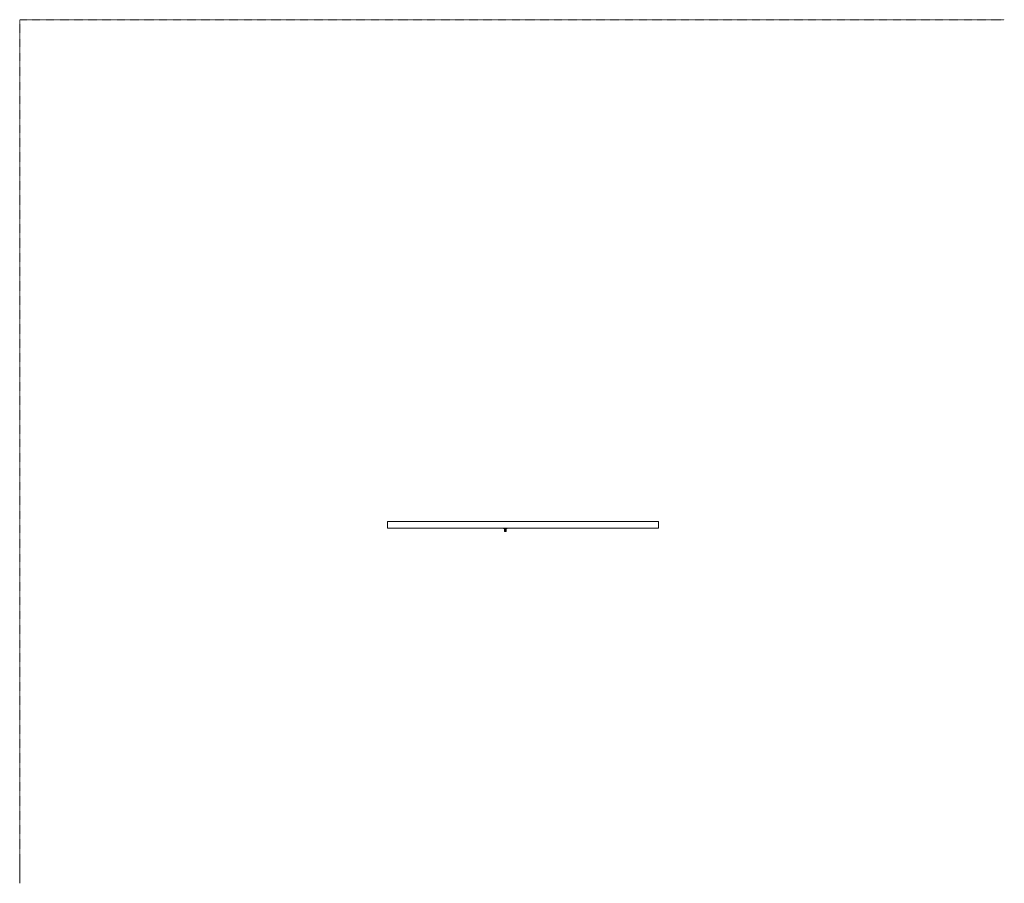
# Model space of a CAD drawing. Header units: millimetres. Extents: x -15489 to 15034, y -13406 to 13375.
import ezdxf

# ---------------------------------------------------------------- set-up
doc = ezdxf.new("R2010")
doc.units = ezdxf.units.MM
doc.linetypes.add('Centre', pattern=[31.75, 6.35, -4.75, 15.9, -4.75])
for name, color, linetype, lineweight in [('A-FLOR-LEVL', 51, 'Continuous', 9), ('A-WALL', 113, 'Continuous', 9), ('P-SANR-FIXT', 6, 'Continuous', 9)]:
    doc.layers.add(name, color=color, linetype=linetype, lineweight=lineweight)

# ---------------------------------------------------------------- blocks, each defined once
blk = doc.blocks.new('FFAS1326-7T1440BF0_REVIT - Acacia E shower mono_Matt Black-383042-_3D_')
at = {"layer": 'P-SANR-FIXT'}
mesh = blk.add_polyface(dxfattribs=at)
corners = [(75, 114, 800), (175, 114, 800), (176, 114, 800), (177, 114, 799), (179, 114, 799), (179, 114, 798), (180, 114, 796), (180, 114, 795), (180, 114, 695), (180, 114, 694), (179, 114, 693), (179, 114, 691), (177, 114, 691), (176, 114, 690), (175, 114, 690), (75, 114, 690), (74, 114, 690), (72, 114, 691), (71, 114, 691), (71, 114, 693), (70, 114, 694), (70, 114, 695), (70, 114, 795), (70, 114, 796), (71, 114, 798), (71, 114, 799), (72, 114, 799), (74, 114, 800)]
mesh.append_faces([[corners[k] for k in face] for face in [(26, 24, 25)]], dxfattribs={"vtx0": -1})
mesh.append_faces([[corners[k] for k in face] for face in [(0, 24, 26, 27)]], dxfattribs={"vtx0": -1, "vtx1": -1})
mesh.append_faces([[corners[k] for k in face] for face in [(1, 14, 15, 0)]], dxfattribs={"vtx0": -1, "vtx2": -1})
mesh.append_faces([[corners[k] for k in face] for face in [(15, 21, 22, 0), (3, 6, 7, 1)]], dxfattribs={"vtx0": -1, "vtx2": -1, "vtx3": -1})
mesh.append_faces([[corners[k] for k in face] for face in [(18, 19, 17)]], dxfattribs={"vtx1": -1})
mesh.append_faces([[corners[k] for k in face] for face in [(20, 21, 17, 19)]], dxfattribs={"vtx1": -1, "vtx2": -1})
mesh.append_faces([[corners[k] for k in face] for face in [(13, 14, 8, 10), (7, 8, 14, 1)]], dxfattribs={"vtx1": -1, "vtx2": -1, "vtx3": -1})
mesh.append_faces([[corners[k] for k in face] for face in [(11, 12, 13, 10), (8, 9, 10), (4, 5, 6, 3), (1, 2, 3)]], dxfattribs={"vtx2": -1})
mesh.append_faces([[corners[k] for k in face] for face in [(15, 16, 17, 21), (22, 23, 24, 0)]], dxfattribs={"vtx2": -1, "vtx3": -1})
mesh = blk.add_polyface(dxfattribs=at)
corners = [(70, 100, 795), (70, 100, 796), (71, 100, 798), (71, 100, 799), (72, 100, 799), (74, 100, 800), (75, 100, 800), (75, 114, 800), (74, 114, 800), (72, 114, 799), (71, 114, 799), (71, 114, 798), (70, 114, 796), (70, 114, 795)]
mesh.append_faces([[corners[k] for k in face] for face in [(7, 8, 5, 6), (0, 1, 12, 13)]], dxfattribs={"vtx1": -1})
mesh.append_faces([[corners[k] for k in face] for face in [(8, 9, 4, 5), (3, 4, 9, 10), (10, 11, 2, 3), (11, 12, 1, 2)]], dxfattribs={"vtx1": -1, "vtx3": -1})
mesh = blk.add_polyface(dxfattribs=at)
corners = [(70, 100, 795), (70, 114, 795), (70, 114, 695), (70, 100, 695)]
mesh.append_faces([[corners[k] for k in face] for face in [(0, 1, 2, 3)]])
mesh = blk.add_polyface(dxfattribs=at)
corners = [(75, 100, 690), (74, 100, 690), (72, 100, 691), (71, 100, 691), (71, 100, 693), (70, 100, 694), (70, 100, 695), (70, 114, 695), (70, 114, 694), (71, 114, 693), (71, 114, 691), (72, 114, 691), (74, 114, 690), (75, 114, 690)]
mesh.append_faces([[corners[k] for k in face] for face in [(7, 8, 5, 6), (0, 1, 12, 13)]], dxfattribs={"vtx1": -1})
mesh.append_faces([[corners[k] for k in face] for face in [(8, 9, 4, 5), (3, 4, 9, 10), (10, 11, 2, 3), (11, 12, 1, 2)]], dxfattribs={"vtx1": -1, "vtx3": -1})
mesh = blk.add_polyface(dxfattribs=at)
corners = [(75, 100, 800), (74, 100, 800), (72, 100, 799), (71, 100, 799), (71, 100, 798), (70, 100, 796), (70, 100, 795), (70, 100, 695), (70, 100, 694), (71, 100, 693), (71, 100, 691), (72, 100, 691), (74, 100, 690), (75, 100, 690), (175, 100, 690), (176, 100, 690), (177, 100, 691), (179, 100, 691), (179, 100, 693), (180, 100, 694), (180, 100, 695), (180, 100, 795), (180, 100, 796), (179, 100, 798), (179, 100, 799), (177, 100, 799), (176, 100, 800), (175, 100, 800)]
mesh.append_faces([[corners[k] for k in face] for face in [(11, 9, 10)]], dxfattribs={"vtx0": -1})
mesh.append_faces([[corners[k] for k in face] for face in [(13, 7, 11, 12)]], dxfattribs={"vtx0": -1, "vtx1": -1})
mesh.append_faces([[corners[k] for k in face] for face in [(14, 21, 27, 13)]], dxfattribs={"vtx0": -1, "vtx1": -1, "vtx2": -1})
mesh.append_faces([[corners[k] for k in face] for face in [(25, 21, 22), (13, 6, 7)]], dxfattribs={"vtx0": -1, "vtx2": -1})
mesh.append_faces([[corners[k] for k in face] for face in [(13, 27, 0, 6)]], dxfattribs={"vtx0": -1, "vtx2": -1, "vtx3": -1})
mesh.append_faces([[corners[k] for k in face] for face in [(11, 7, 8, 9)]], dxfattribs={"vtx0": -1, "vtx3": -1})
mesh.append_faces([[corners[k] for k in face] for face in [(17, 18, 15, 16)]], dxfattribs={"vtx1": -1})
mesh.append_faces([[corners[k] for k in face] for face in [(14, 15, 20, 21)]], dxfattribs={"vtx1": -1, "vtx3": -1})
mesh.append_faces([[corners[k] for k in face] for face in [(2, 3, 4)]], dxfattribs={"vtx2": -1})
mesh.append_faces([[corners[k] for k in face] for face in [(0, 1, 2, 4), (4, 5, 6, 0), (25, 26, 27, 21), (18, 19, 20, 15)]], dxfattribs={"vtx2": -1, "vtx3": -1})
mesh.append_faces([[corners[k] for k in face] for face in [(22, 23, 24, 25)]], dxfattribs={"vtx3": -1})
mesh = blk.add_polyface(dxfattribs=at)
corners = [(75, 100, 690), (75, 114, 690), (175, 114, 690), (175, 100, 690)]
mesh.append_faces([[corners[k] for k in face] for face in [(0, 1, 2, 3)]])
mesh = blk.add_polyface(dxfattribs=at)
corners = [(175, 100, 800), (175, 114, 800), (75, 114, 800), (75, 100, 800)]
mesh.append_faces([[corners[k] for k in face] for face in [(0, 1, 2, 3)]])
mesh = blk.add_polyface(dxfattribs=at)
corners = [(144, 205, 767), (145, 205, 767), (146, 205, 767), (146, 205, 766), (147, 205, 766), (147, 205, 765), (147, 205, 764), (147, 205, 663), (147, 205, 662), (147, 205, 662), (146, 205, 661), (146, 205, 660), (145, 205, 660), (144, 205, 660), (106, 205, 660), (105, 205, 660), (104, 205, 660), (104, 205, 661), (103, 205, 662), (103, 205, 662), (103, 205, 663), (103, 205, 764), (103, 205, 765), (103, 205, 766), (104, 205, 766), (104, 205, 767), (105, 205, 767), (106, 205, 767)]
mesh.append_faces([[corners[k] for k in face] for face in [(24, 21, 22, 23), (4, 2, 3)]], dxfattribs={"vtx0": -1})
mesh.append_faces([[corners[k] for k in face] for face in [(6, 0, 4, 5), (8, 11, 7), (14, 7, 13)]], dxfattribs={"vtx0": -1, "vtx1": -1})
mesh.append_faces([[corners[k] for k in face] for face in [(7, 14, 20, 6)]], dxfattribs={"vtx0": -1, "vtx1": -1, "vtx2": -1})
mesh.append_faces([[corners[k] for k in face] for face in [(21, 24, 25), (21, 27, 0)]], dxfattribs={"vtx0": -1, "vtx2": -1})
mesh.append_faces([[corners[k] for k in face] for face in [(6, 20, 21, 0)]], dxfattribs={"vtx0": -1, "vtx2": -1, "vtx3": -1})
mesh.append_faces([[corners[k] for k in face] for face in [(10, 11, 8, 9)]], dxfattribs={"vtx1": -1})
mesh.append_faces([[corners[k] for k in face] for face in [(14, 15, 16)]], dxfattribs={"vtx2": -1})
mesh.append_faces([[corners[k] for k in face] for face in [(25, 26, 27, 21), (18, 19, 20, 14), (16, 17, 18, 14), (0, 1, 2, 4), (11, 12, 13, 7)]], dxfattribs={"vtx2": -1, "vtx3": -1})
mesh = blk.add_polyface(dxfattribs=at)
corners = [(103, 172, 764), (103, 172, 765), (103, 172, 766), (104, 172, 766), (104, 172, 767), (105, 172, 767), (106, 172, 767), (106, 202, 767), (106, 205, 767), (105, 205, 767), (104, 205, 767), (104, 205, 766), (103, 205, 766), (103, 205, 765), (103, 205, 764)]
mesh.append_faces([[corners[k] for k in face] for face in [(7, 10, 4)]], dxfattribs={"vtx0": -1, "vtx1": -1, "vtx2": -1})
mesh.append_faces([[corners[k] for k in face] for face in [(7, 9, 10)]], dxfattribs={"vtx0": -1, "vtx2": -1})
mesh.append_faces([[corners[k] for k in face] for face in [(6, 7, 5)]], dxfattribs={"vtx1": -1})
mesh.append_faces([[corners[k] for k in face] for face in [(4, 5, 7)]], dxfattribs={"vtx1": -1, "vtx2": -1})
mesh.append_faces([[corners[k] for k in face] for face in [(3, 4, 10, 11), (11, 12, 2, 3), (12, 13, 1, 2)]], dxfattribs={"vtx1": -1, "vtx3": -1})
mesh.append_faces([[corners[k] for k in face] for face in [(7, 8, 9)]], dxfattribs={"vtx2": -1})
mesh.append_faces([[corners[k] for k in face] for face in [(13, 14, 0, 1)]], dxfattribs={"vtx3": -1})
mesh = blk.add_polyface(dxfattribs=at)
corners = [(103, 172, 726), (103, 172, 764), (103, 205, 764), (103, 205, 663), (103, 202, 663), (103, 202, 726)]
mesh.append_faces([[corners[k] for k in face] for face in [(3, 4, 5, 2)]], dxfattribs={"vtx2": -1})
mesh.append_faces([[corners[k] for k in face] for face in [(5, 0, 1, 2)]], dxfattribs={"vtx3": -1})
mesh = blk.add_polyface(dxfattribs=at)
corners = [(106, 202, 660), (105, 202, 660), (104, 202, 660), (104, 202, 661), (103, 202, 662), (103, 202, 662), (103, 202, 663), (103, 205, 663), (103, 205, 662), (103, 205, 662), (104, 205, 661), (104, 205, 660), (105, 205, 660), (106, 205, 660)]
mesh.append_faces([[corners[k] for k in face] for face in [(7, 8, 5, 6), (0, 1, 12, 13)]], dxfattribs={"vtx1": -1})
mesh.append_faces([[corners[k] for k in face] for face in [(8, 9, 4, 5), (3, 4, 9, 10), (10, 11, 2, 3), (11, 12, 1, 2)]], dxfattribs={"vtx1": -1, "vtx3": -1})
mesh = blk.add_polyface(dxfattribs=at)
corners = [(106, 172, 723), (105, 172, 723), (104, 172, 723), (104, 172, 724), (103, 172, 725), (103, 172, 725), (103, 172, 726), (103, 202, 726), (103, 202, 725), (103, 202, 725), (104, 202, 724), (104, 202, 723), (105, 202, 723), (106, 202, 723)]
mesh.append_faces([[corners[k] for k in face] for face in [(1, 12, 13, 0)]], dxfattribs={"vtx0": -1})
mesh.append_faces([[corners[k] for k in face] for face in [(7, 8, 5, 6)]], dxfattribs={"vtx1": -1})
mesh.append_faces([[corners[k] for k in face] for face in [(8, 9, 4, 5), (3, 4, 9, 10), (11, 12, 1, 2), (2, 3, 10, 11)]], dxfattribs={"vtx1": -1, "vtx3": -1})
mesh = blk.add_polyface(dxfattribs=at)
corners = [(103, 202, 663), (103, 202, 662), (103, 202, 662), (104, 202, 661), (104, 202, 660), (105, 202, 660), (106, 202, 660), (144, 202, 660), (145, 202, 660), (146, 202, 660), (146, 202, 661), (147, 202, 662), (147, 202, 662), (147, 202, 663), (147, 202, 726), (147, 202, 725), (147, 202, 725), (146, 202, 724), (146, 202, 723), (145, 202, 723), (144, 202, 723), (106, 202, 723), (105, 202, 723), (104, 202, 723), (104, 202, 724), (103, 202, 725), (103, 202, 725), (103, 202, 726)]
mesh.append_faces([[corners[k] for k in face] for face in [(26, 0, 25), (1, 6, 0)]], dxfattribs={"vtx0": -1, "vtx1": -1})
mesh.append_faces([[corners[k] for k in face] for face in [(11, 7, 8), (2, 5, 6, 1), (0, 20, 21)]], dxfattribs={"vtx0": -1, "vtx2": -1})
mesh.append_faces([[corners[k] for k in face] for face in [(13, 19, 20, 0)]], dxfattribs={"vtx0": -1, "vtx2": -1, "vtx3": -1})
mesh.append_faces([[corners[k] for k in face] for face in [(7, 11, 12, 13)]], dxfattribs={"vtx0": -1, "vtx3": -1})
mesh.append_faces([[corners[k] for k in face] for face in [(14, 15, 13)]], dxfattribs={"vtx1": -1})
mesh.append_faces([[corners[k] for k in face] for face in [(15, 16, 13), (17, 18, 13), (18, 19, 13), (16, 17, 13), (22, 23, 0), (21, 22, 0), (24, 25, 0), (23, 24, 0)]], dxfattribs={"vtx1": -1, "vtx2": -1})
mesh.append_faces([[corners[k] for k in face] for face in [(6, 7, 13, 0)]], dxfattribs={"vtx1": -1, "vtx2": -1, "vtx3": -1})
mesh.append_faces([[corners[k] for k in face] for face in [(26, 27, 0), (3, 4, 5, 2)]], dxfattribs={"vtx2": -1})
mesh.append_faces([[corners[k] for k in face] for face in [(8, 9, 10, 11)]], dxfattribs={"vtx3": -1})
mesh = blk.add_polyface(dxfattribs=at)
corners = [(144, 172, 767), (106, 172, 767), (105, 172, 767), (104, 172, 767), (104, 172, 766), (103, 172, 766), (103, 172, 765), (103, 172, 764), (103, 172, 726), (103, 172, 725), (103, 172, 725), (104, 172, 724), (104, 172, 723), (105, 172, 723), (106, 172, 723), (144, 172, 723), (145, 172, 723), (146, 172, 723), (146, 172, 724), (147, 172, 725), (147, 172, 725), (147, 172, 726), (147, 172, 764), (147, 172, 765), (147, 172, 766), (146, 172, 766), (146, 172, 767), (145, 172, 767)]
mesh.append_faces([[corners[k] for k in face] for face in [(4, 7, 3)]], dxfattribs={"vtx0": -1, "vtx1": -1})
mesh.append_faces([[corners[k] for k in face] for face in [(14, 22, 0, 7)]], dxfattribs={"vtx0": -1, "vtx1": -1, "vtx2": -1, "vtx3": -1})
mesh.append_faces([[corners[k] for k in face] for face in [(22, 14, 15, 21), (14, 7, 8), (7, 0, 1)]], dxfattribs={"vtx0": -1, "vtx2": -1})
mesh.append_faces([[corners[k] for k in face] for face in [(11, 12, 10)]], dxfattribs={"vtx1": -1})
mesh.append_faces([[corners[k] for k in face] for face in [(17, 18, 21, 15)]], dxfattribs={"vtx1": -1, "vtx2": -1, "vtx3": -1})
mesh.append_faces([[corners[k] for k in face] for face in [(24, 25, 26), (15, 16, 17)]], dxfattribs={"vtx2": -1})
mesh.append_faces([[corners[k] for k in face] for face in [(22, 23, 24, 0), (26, 27, 0, 24), (1, 2, 3, 7), (12, 13, 14, 10), (8, 9, 10, 14)]], dxfattribs={"vtx2": -1, "vtx3": -1})
mesh.append_faces([[corners[k] for k in face] for face in [(18, 19, 20, 21), (4, 5, 6, 7)]], dxfattribs={"vtx3": -1})
mesh = blk.add_polyface(dxfattribs=at)
corners = [(106, 170, 767), (144, 170, 767), (145, 170, 767), (146, 170, 767), (146, 170, 766), (147, 170, 766), (147, 170, 765), (147, 170, 764), (147, 170, 726), (147, 170, 725), (147, 170, 725), (146, 170, 724), (146, 170, 723), (145, 170, 723), (144, 170, 723), (106, 170, 723), (105, 170, 723), (104, 170, 723), (104, 170, 724), (103, 170, 725), (103, 170, 725), (103, 170, 726), (103, 170, 764), (103, 170, 765), (103, 170, 766), (104, 170, 766), (104, 170, 767), (105, 170, 767)]
mesh.append_faces([[corners[k] for k in face] for face in [(25, 22, 23, 24)]], dxfattribs={"vtx0": -1})
mesh.append_faces([[corners[k] for k in face] for face in [(0, 22, 26, 27), (26, 22, 25)]], dxfattribs={"vtx0": -1, "vtx1": -1})
mesh.append_faces([[corners[k] for k in face] for face in [(15, 7, 8, 14)]], dxfattribs={"vtx0": -1, "vtx2": -1})
mesh.append_faces([[corners[k] for k in face] for face in [(15, 21, 22, 7), (22, 0, 1, 7)]], dxfattribs={"vtx0": -1, "vtx2": -1, "vtx3": -1})
mesh.append_faces([[corners[k] for k in face] for face in [(11, 12, 8)]], dxfattribs={"vtx1": -1, "vtx2": -1})
mesh.append_faces([[corners[k] for k in face] for face in [(17, 18, 19), (9, 10, 11, 8), (1, 2, 3)]], dxfattribs={"vtx2": -1})
mesh.append_faces([[corners[k] for k in face] for face in [(15, 16, 17, 19), (19, 20, 21, 15), (12, 13, 14, 8), (5, 6, 7, 1), (3, 4, 5, 1)]], dxfattribs={"vtx2": -1, "vtx3": -1})
mesh = blk.add_polyface(dxfattribs=at)
corners = [(103, 114, 764), (103, 114, 765), (103, 114, 766), (104, 114, 766), (104, 114, 767), (105, 114, 767), (106, 114, 767), (106, 170, 767), (105, 170, 767), (104, 170, 767), (104, 170, 766), (103, 170, 766), (103, 170, 765), (103, 170, 764)]
mesh.append_faces([[corners[k] for k in face] for face in [(1, 12, 13, 0)]], dxfattribs={"vtx0": -1})
mesh.append_faces([[corners[k] for k in face] for face in [(5, 8, 9, 4), (4, 9, 10, 3), (2, 11, 12, 1), (11, 2, 3, 10)]], dxfattribs={"vtx0": -1, "vtx2": -1})
mesh.append_faces([[corners[k] for k in face] for face in [(5, 6, 7, 8)]], dxfattribs={"vtx3": -1})
mesh = blk.add_polyface(dxfattribs=at)
corners = [(103, 114, 764), (103, 170, 764), (103, 170, 726), (103, 114, 726)]
mesh.append_faces([[corners[k] for k in face] for face in [(0, 1, 2, 3)]])
mesh = blk.add_polyface(dxfattribs=at)
corners = [(106, 114, 723), (105, 114, 723), (104, 114, 723), (104, 114, 724), (103, 114, 725), (103, 114, 725), (103, 114, 726), (103, 170, 726), (103, 170, 725), (103, 170, 725), (104, 170, 724), (104, 170, 723), (105, 170, 723), (106, 170, 723)]
mesh.append_faces([[corners[k] for k in face] for face in [(1, 12, 13, 0)]], dxfattribs={"vtx0": -1})
mesh.append_faces([[corners[k] for k in face] for face in [(5, 8, 9, 4), (10, 3, 4, 9), (2, 11, 12, 1)]], dxfattribs={"vtx0": -1, "vtx2": -1})
mesh.append_faces([[corners[k] for k in face] for face in [(7, 8, 5, 6)]], dxfattribs={"vtx1": -1})
mesh.append_faces([[corners[k] for k in face] for face in [(2, 3, 10, 11)]], dxfattribs={"vtx1": -1, "vtx3": -1})
mesh = blk.add_polyface(dxfattribs=at)
corners = [(106, 114, 767), (105, 114, 767), (104, 114, 767), (104, 114, 766), (103, 114, 766), (103, 114, 765), (103, 114, 764), (103, 114, 726), (103, 114, 725), (103, 114, 725), (104, 114, 724), (104, 114, 723), (105, 114, 723), (106, 114, 723), (144, 114, 723), (145, 114, 723), (146, 114, 723), (146, 114, 724), (147, 114, 725), (147, 114, 725), (147, 114, 726), (147, 114, 764), (147, 114, 765), (147, 114, 766), (146, 114, 766), (146, 114, 767), (145, 114, 767), (144, 114, 767)]
mesh.append_faces([[corners[k] for k in face] for face in [(11, 9, 10)]], dxfattribs={"vtx0": -1})
mesh.append_faces([[corners[k] for k in face] for face in [(13, 9, 11, 12), (21, 14, 20)]], dxfattribs={"vtx0": -1, "vtx1": -1})
mesh.append_faces([[corners[k] for k in face] for face in [(21, 6, 13, 14)]], dxfattribs={"vtx0": -1, "vtx1": -1, "vtx3": -1})
mesh.append_faces([[corners[k] for k in face] for face in [(6, 2, 3), (13, 6, 7)]], dxfattribs={"vtx0": -1, "vtx2": -1})
mesh.append_faces([[corners[k] for k in face] for face in [(5, 6, 3, 4), (24, 25, 23)]], dxfattribs={"vtx1": -1})
mesh.append_faces([[corners[k] for k in face] for face in [(27, 0, 6, 21), (16, 17, 20, 14)]], dxfattribs={"vtx1": -1, "vtx2": -1, "vtx3": -1})
mesh.append_faces([[corners[k] for k in face] for face in [(14, 15, 16)]], dxfattribs={"vtx2": -1})
mesh.append_faces([[corners[k] for k in face] for face in [(0, 1, 2, 6), (25, 26, 27, 23), (21, 22, 23, 27), (7, 8, 9, 13)]], dxfattribs={"vtx2": -1, "vtx3": -1})
mesh.append_faces([[corners[k] for k in face] for face in [(17, 18, 19, 20)]], dxfattribs={"vtx3": -1})
mesh = blk.add_polyface(dxfattribs=at)
corners = [(106, 172, 767), (144, 172, 767), (144, 202, 767), (144, 205, 767), (106, 205, 767), (106, 202, 767)]
mesh.append_faces([[corners[k] for k in face] for face in [(0, 1, 2, 5), (3, 4, 5, 2)]], dxfattribs={"vtx2": -1})
mesh = blk.add_polyface(dxfattribs=at)
corners = [(106, 202, 660), (106, 205, 660), (144, 205, 660), (144, 202, 660)]
mesh.append_faces([[corners[k] for k in face] for face in [(0, 1, 2, 3)]])
mesh = blk.add_polyface(dxfattribs=at)
corners = [(106, 172, 723), (106, 202, 723), (144, 202, 723), (144, 172, 723)]
mesh.append_faces([[corners[k] for k in face] for face in [(0, 1, 2, 3)]])
mesh = blk.add_polyface(dxfattribs=at)
corners = [(106, 114, 723), (106, 170, 723), (144, 170, 723), (144, 114, 723)]
mesh.append_faces([[corners[k] for k in face] for face in [(0, 1, 2, 3)]])
mesh = blk.add_polyface(dxfattribs=at)
corners = [(144, 114, 767), (144, 170, 767), (106, 170, 767), (106, 114, 767)]
mesh.append_faces([[corners[k] for k in face] for face in [(0, 1, 2, 3)]])
mesh = blk.add_polyface(dxfattribs=at)
corners = [(125, 127, 723), (115, 123, 723), (111, 114, 723), (115, 104, 723), (125, 100, 723), (125, 114, 723)]
mesh.append_faces([[corners[k] for k in face] for face in [(5, 2, 3, 4)]], dxfattribs={"vtx0": -1})
mesh.append_faces([[corners[k] for k in face] for face in [(5, 0, 1, 2)]], dxfattribs={"vtx3": -1})
mesh = blk.add_polyface(dxfattribs=at)
corners = [(125, 124, 721), (116, 119, 721), (116, 108, 721), (125, 103, 721), (125, 100, 723), (115, 104, 723), (111, 114, 723), (115, 123, 723), (125, 127, 723)]
mesh.append_faces([[corners[k] for k in face] for face in [(0, 7, 8)]], dxfattribs={"vtx0": -1})
mesh.append_faces([[corners[k] for k in face] for face in [(7, 0, 1), (6, 1, 2)]], dxfattribs={"vtx0": -1, "vtx2": -1})
mesh.append_faces([[corners[k] for k in face] for face in [(4, 5, 3)]], dxfattribs={"vtx1": -1})
mesh.append_faces([[corners[k] for k in face] for face in [(2, 3, 5), (5, 6, 2), (6, 7, 1)]], dxfattribs={"vtx1": -1, "vtx2": -1})
mesh = blk.add_polyface(dxfattribs=at)
corners = [(125, 124, 713), (116, 119, 713), (116, 108, 713), (125, 103, 713), (125, 103, 721), (116, 108, 721), (116, 119, 721), (125, 124, 721)]
mesh.append_faces([[corners[k] for k in face] for face in [(4, 5, 2, 3)]], dxfattribs={"vtx1": -1})
mesh.append_faces([[corners[k] for k in face] for face in [(1, 2, 5, 6)]], dxfattribs={"vtx1": -1, "vtx3": -1})
mesh.append_faces([[corners[k] for k in face] for face in [(6, 7, 0, 1)]], dxfattribs={"vtx3": -1})
mesh = blk.add_polyface(dxfattribs=at)
corners = [(125, 114, 713), (125, 103, 713), (116, 108, 713), (116, 119, 713), (125, 124, 713)]
mesh.append_faces([[corners[k] for k in face] for face in [(3, 4, 0)]], dxfattribs={"vtx2": -1})
mesh.append_faces([[corners[k] for k in face] for face in [(0, 1, 2, 3)]], dxfattribs={"vtx3": -1})
mesh = blk.add_polyface(dxfattribs=at)
corners = [(125, 100, 723), (135, 104, 723), (139, 114, 723), (135, 123, 723), (125, 127, 723), (125, 114, 723)]
mesh.append_faces([[corners[k] for k in face] for face in [(3, 4, 5, 2)]], dxfattribs={"vtx2": -1})
mesh.append_faces([[corners[k] for k in face] for face in [(5, 0, 1, 2)]], dxfattribs={"vtx3": -1})
mesh = blk.add_polyface(dxfattribs=at)
corners = [(125, 103, 721), (134, 108, 721), (134, 119, 721), (125, 124, 721), (125, 127, 723), (135, 123, 723), (139, 114, 723), (135, 104, 723), (125, 100, 723)]
mesh.append_faces([[corners[k] for k in face] for face in [(0, 7, 8)]], dxfattribs={"vtx0": -1})
mesh.append_faces([[corners[k] for k in face] for face in [(7, 0, 1), (6, 1, 2)]], dxfattribs={"vtx0": -1, "vtx2": -1})
mesh.append_faces([[corners[k] for k in face] for face in [(4, 5, 3)]], dxfattribs={"vtx1": -1})
mesh.append_faces([[corners[k] for k in face] for face in [(2, 3, 5), (5, 6, 2), (6, 7, 1)]], dxfattribs={"vtx1": -1, "vtx2": -1})
mesh = blk.add_polyface(dxfattribs=at)
corners = [(125, 103, 713), (134, 108, 713), (134, 119, 713), (125, 124, 713), (125, 124, 721), (134, 119, 721), (134, 108, 721), (125, 103, 721)]
mesh.append_faces([[corners[k] for k in face] for face in [(4, 5, 2, 3)]], dxfattribs={"vtx1": -1})
mesh.append_faces([[corners[k] for k in face] for face in [(1, 2, 5, 6)]], dxfattribs={"vtx1": -1, "vtx3": -1})
mesh.append_faces([[corners[k] for k in face] for face in [(6, 7, 0, 1)]], dxfattribs={"vtx3": -1})
mesh = blk.add_polyface(dxfattribs=at)
corners = [(125, 114, 713), (125, 124, 713), (134, 119, 713), (134, 108, 713), (125, 103, 713)]
mesh.append_faces([[corners[k] for k in face] for face in [(1, 2, 0)]], dxfattribs={"vtx1": -1})
mesh.append_faces([[corners[k] for k in face] for face in [(3, 4, 0, 2)]], dxfattribs={"vtx2": -1})
mesh = blk.add_polyface(dxfattribs=at)
corners = [(144, 172, 767), (145, 172, 767), (146, 172, 767), (146, 172, 766), (147, 172, 766), (147, 172, 765), (147, 172, 764), (147, 205, 764), (147, 205, 765), (147, 205, 766), (146, 205, 766), (146, 205, 767), (145, 205, 767), (144, 205, 767), (144, 202, 767)]
mesh.append_faces([[corners[k] for k in face] for face in [(2, 11, 14)]], dxfattribs={"vtx0": -1, "vtx1": -1, "vtx2": -1})
mesh.append_faces([[corners[k] for k in face] for face in [(7, 8, 5, 6), (13, 14, 12)]], dxfattribs={"vtx1": -1})
mesh.append_faces([[corners[k] for k in face] for face in [(11, 12, 14), (1, 2, 14)]], dxfattribs={"vtx1": -1, "vtx2": -1})
mesh.append_faces([[corners[k] for k in face] for face in [(8, 9, 4, 5), (3, 4, 9, 10), (10, 11, 2, 3)]], dxfattribs={"vtx1": -1, "vtx3": -1})
mesh.append_faces([[corners[k] for k in face] for face in [(14, 0, 1)]], dxfattribs={"vtx2": -1})
mesh = blk.add_polyface(dxfattribs=at)
corners = [(147, 202, 663), (147, 202, 662), (147, 202, 662), (146, 202, 661), (146, 202, 660), (145, 202, 660), (144, 202, 660), (144, 205, 660), (145, 205, 660), (146, 205, 660), (146, 205, 661), (147, 205, 662), (147, 205, 662), (147, 205, 663)]
mesh.append_faces([[corners[k] for k in face] for face in [(7, 8, 5, 6), (0, 1, 12, 13)]], dxfattribs={"vtx1": -1})
mesh.append_faces([[corners[k] for k in face] for face in [(8, 9, 4, 5), (3, 4, 9, 10), (10, 11, 2, 3), (11, 12, 1, 2)]], dxfattribs={"vtx1": -1, "vtx3": -1})
mesh = blk.add_polyface(dxfattribs=at)
corners = [(147, 172, 726), (147, 172, 725), (147, 172, 725), (146, 172, 724), (146, 172, 723), (145, 172, 723), (144, 172, 723), (144, 202, 723), (145, 202, 723), (146, 202, 723), (146, 202, 724), (147, 202, 725), (147, 202, 725), (147, 202, 726)]
mesh.append_faces([[corners[k] for k in face] for face in [(7, 8, 5, 6)]], dxfattribs={"vtx1": -1})
mesh.append_faces([[corners[k] for k in face] for face in [(8, 9, 4, 5), (3, 4, 9, 10), (11, 12, 1, 2), (2, 3, 10, 11)]], dxfattribs={"vtx1": -1, "vtx3": -1})
mesh.append_faces([[corners[k] for k in face] for face in [(12, 13, 0, 1)]], dxfattribs={"vtx3": -1})
mesh = blk.add_polyface(dxfattribs=at)
corners = [(147, 114, 726), (147, 114, 725), (147, 114, 725), (146, 114, 724), (146, 114, 723), (145, 114, 723), (144, 114, 723), (144, 170, 723), (145, 170, 723), (146, 170, 723), (146, 170, 724), (147, 170, 725), (147, 170, 725), (147, 170, 726)]
mesh.append_faces([[corners[k] for k in face] for face in [(1, 12, 13, 0)]], dxfattribs={"vtx0": -1})
mesh.append_faces([[corners[k] for k in face] for face in [(9, 4, 5, 8), (2, 11, 12, 1), (11, 2, 3, 10)]], dxfattribs={"vtx0": -1, "vtx2": -1})
mesh.append_faces([[corners[k] for k in face] for face in [(7, 8, 5, 6)]], dxfattribs={"vtx1": -1})
mesh.append_faces([[corners[k] for k in face] for face in [(3, 4, 9, 10)]], dxfattribs={"vtx1": -1, "vtx3": -1})
mesh = blk.add_polyface(dxfattribs=at)
corners = [(144, 114, 767), (145, 114, 767), (146, 114, 767), (146, 114, 766), (147, 114, 766), (147, 114, 765), (147, 114, 764), (147, 170, 764), (147, 170, 765), (147, 170, 766), (146, 170, 766), (146, 170, 767), (145, 170, 767), (144, 170, 767)]
mesh.append_faces([[corners[k] for k in face] for face in [(8, 5, 6, 7), (1, 12, 13, 0)]], dxfattribs={"vtx0": -1})
mesh.append_faces([[corners[k] for k in face] for face in [(4, 9, 10, 3), (2, 11, 12, 1), (11, 2, 3, 10)]], dxfattribs={"vtx0": -1, "vtx2": -1})
mesh.append_faces([[corners[k] for k in face] for face in [(4, 5, 8, 9)]], dxfattribs={"vtx1": -1, "vtx3": -1})
mesh = blk.add_polyface(dxfattribs=at)
corners = [(147, 172, 764), (147, 172, 726), (147, 202, 726), (147, 202, 663), (147, 205, 663), (147, 205, 764)]
mesh.append_faces([[corners[k] for k in face] for face in [(4, 5, 2, 3)]], dxfattribs={"vtx1": -1})
mesh.append_faces([[corners[k] for k in face] for face in [(0, 1, 2, 5)]], dxfattribs={"vtx2": -1})
mesh = blk.add_polyface(dxfattribs=at)
corners = [(147, 114, 726), (147, 170, 726), (147, 170, 764), (147, 114, 764)]
mesh.append_faces([[corners[k] for k in face] for face in [(0, 1, 2, 3)]])
mesh = blk.add_polyface(dxfattribs=at)
corners = [(180, 100, 695), (180, 100, 694), (179, 100, 693), (179, 100, 691), (177, 100, 691), (176, 100, 690), (175, 100, 690), (175, 114, 690), (176, 114, 690), (177, 114, 691), (179, 114, 691), (179, 114, 693), (180, 114, 694), (180, 114, 695)]
mesh.append_faces([[corners[k] for k in face] for face in [(7, 8, 5, 6), (0, 1, 12, 13)]], dxfattribs={"vtx1": -1})
mesh.append_faces([[corners[k] for k in face] for face in [(8, 9, 4, 5), (3, 4, 9, 10), (10, 11, 2, 3), (11, 12, 1, 2)]], dxfattribs={"vtx1": -1, "vtx3": -1})
mesh = blk.add_polyface(dxfattribs=at)
corners = [(175, 100, 800), (176, 100, 800), (177, 100, 799), (179, 100, 799), (179, 100, 798), (180, 100, 796), (180, 100, 795), (180, 114, 795), (180, 114, 796), (179, 114, 798), (179, 114, 799), (177, 114, 799), (176, 114, 800), (175, 114, 800)]
mesh.append_faces([[corners[k] for k in face] for face in [(7, 8, 5, 6), (0, 1, 12, 13)]], dxfattribs={"vtx1": -1})
mesh.append_faces([[corners[k] for k in face] for face in [(8, 9, 4, 5), (3, 4, 9, 10), (10, 11, 2, 3), (11, 12, 1, 2)]], dxfattribs={"vtx1": -1, "vtx3": -1})
mesh = blk.add_polyface(dxfattribs=at)
corners = [(180, 100, 695), (180, 114, 695), (180, 114, 795), (180, 100, 795)]
mesh.append_faces([[corners[k] for k in face] for face in [(0, 1, 2, 3)]])
blk = doc.blocks.new('Level - M_Level Head - Circle-11789-_3D_')
at = {"layer": 'A-FLOR-LEVL'}
blk.add_circle((4, 0), 4, dxfattribs=at)
mesh = blk.add_polyface(dxfattribs=at)
corners = [(4, 0), (4, 4), (2.96, 3.86), (2, 3.46), (1.17, 2.83), (0.54, 2), (0.14, 1.04), (0, 0)]
mesh.append_faces([[corners[k] for k in face] for face in [(0, 6, 7)]], dxfattribs={"vtx0": -1})
mesh.append_faces([[corners[k] for k in face] for face in [(0, 2, 3, 4)]], dxfattribs={"vtx0": -1, "vtx3": -1})
mesh.append_faces([[corners[k] for k in face] for face in [(1, 2, 0)]], dxfattribs={"vtx1": -1})
mesh.append_faces([[corners[k] for k in face] for face in [(5, 6, 0, 4)]], dxfattribs={"vtx1": -1, "vtx2": -1})
mesh = blk.add_polyface(dxfattribs=at)
corners = [(4, -4), (5.04, -3.86), (6, -3.46), (6.83, -2.83), (7.46, -2), (7.86, -1.04), (8, 0), (4, 0)]
mesh.append_faces([[corners[k] for k in face] for face in [(7, 4, 5, 6)]], dxfattribs={"vtx0": -1})
mesh.append_faces([[corners[k] for k in face] for face in [(4, 7, 3)]], dxfattribs={"vtx0": -1, "vtx1": -1})
mesh.append_faces([[corners[k] for k in face] for face in [(0, 1, 7)]], dxfattribs={"vtx1": -1})
mesh.append_faces([[corners[k] for k in face] for face in [(2, 3, 7, 1)]], dxfattribs={"vtx1": -1, "vtx2": -1})

msp = doc.modelspace()

# ---------------------------------------------------------------- linework, layer by layer
at = {"layer": 'A-FLOR-LEVL', "linetype": 'Centre'}
for p, q in [((-15489, 13375), (-15489, -12606)), ((15034, 13375), (-15489, 13375)), ((-15489, 13375, 4000), (-15489, -12606, 4000)), ((15034, 13375, 4000), (-15489, 13375, 4000)), ((-15489, 13375, -300), (-15489, -12606, -300)), ((15034, 13375, -300), (-15489, 13375, -300)), ((-15489, 13375, -4000), (-15489, -12606, -4000)), ((15034, 13375, -4000), (-15489, 13375, -4000)), ((-15489, 13375, -4300), (-15489, -12606, -4300)), ((15034, 13375, -4300), (-15489, 13375, -4300)), ((-15489, 13375, -4600), (-15489, -12606, -4600)), ((15034, 13375, -4600), (-15489, 13375, -4600))]:
    msp.add_line(p, q, dxfattribs=at)

# ---------------------------------------------------------------- block references
at = {"layer": 'A-FLOR-LEVL', "extrusion": (-1, 0, 0), "xscale": 99.99999999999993, "yscale": 99.99999999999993, "zscale": 99.99999999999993}
for p in [(12606, 0, 15489), (12606, 4000, 15489), (12606, -300, 15489), (12606, -4000, 15489), (12606, -4300, 15489), (12606, -4600, 15489)]:
    msp.add_blockref('Level - M_Level Head - Circle-11789-_3D_', p, dxfattribs=at)
at = {"layer": 'P-SANR-FIXT', "rotation": 180}
msp.add_blockref('FFAS1326-7T1440BF0_REVIT - Acacia E shower mono_Matt Black-383042-_3D_', (-308, -2290, -300), dxfattribs=at)

# ---------------------------------------------------------------- meshes
at = {"layer": 'A-WALL'}
mesh = msp.add_polyface(dxfattribs=at)
corners = [(-4088, -2190, 8000), (4312, -2190, 8000), (4312, -2190), (-4088, -2190)]
mesh.append_faces([[corners[k] for k in face] for face in [(0, 1, 2, 3)]])
mesh = msp.add_polyface(dxfattribs=at)
corners = [(-4088, -2390), (-4088, -2190), (4312, -2190), (4312, -2390)]
mesh.append_faces([[corners[k] for k in face] for face in [(0, 1, 2, 3)]])
mesh = msp.add_polyface(dxfattribs=at)
corners = [(4312, -2390, 8000), (4312, -2190, 8000), (-4088, -2190, 8000), (-4088, -2390, 8000)]
mesh.append_faces([[corners[k] for k in face] for face in [(0, 1, 2, 3)]])
mesh = msp.add_polyface(dxfattribs=at)
corners = [(-4088, -2390, 8000), (-4088, -2190, 8000), (-4088, -2190), (-4088, -2390)]
mesh.append_faces([[corners[k] for k in face] for face in [(0, 1, 2, 3)]])
mesh = msp.add_polyface(dxfattribs=at)
corners = [(4312, -2390), (4312, -2390, 8000), (-4088, -2390, 8000), (-4088, -2390)]
mesh.append_faces([[corners[k] for k in face] for face in [(0, 1, 2, 3)]])
mesh = msp.add_polyface(dxfattribs=at)
corners = [(4312, -2390), (4312, -2190), (4312, -2190, 8000), (4312, -2390, 8000)]
mesh.append_faces([[corners[k] for k in face] for face in [(0, 1, 2, 3)]])

doc.saveas('drawing.dxf')
